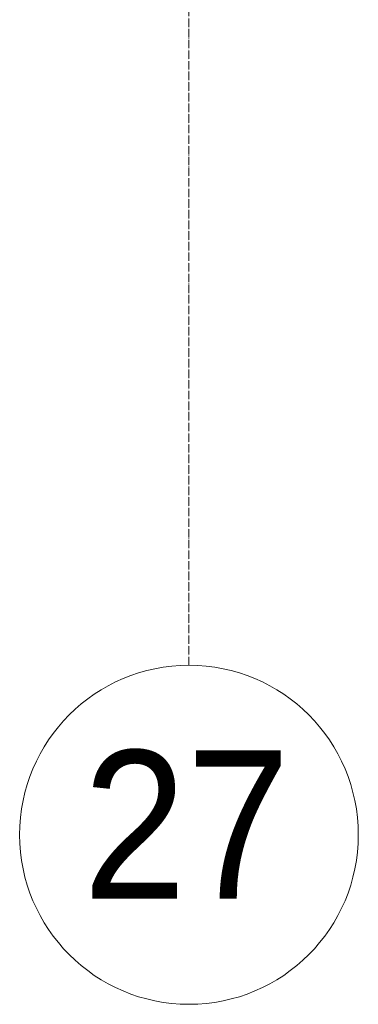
# Model space of a CAD drawing. Header units: millimetres. Extents: x 5617 to 110067, y 7718 to 195801.
# Tile 13 of 81: x 40063 to 40863, y 11226 to 13549. Entities that reach past the tile are written whole.
import ezdxf

# ---------------------------------------------------------------- set-up
doc = ezdxf.new("R2010")
doc.units = ezdxf.units.MM
doc.linetypes.add('Линия сетки', pattern=[25, 20, -2.5, 0, -2.5])
doc.layers.add('Оси', color=7, linetype='Continuous', lineweight=9)
doc.styles.add('Arial_1', font='arial.ttf', dxfattribs={"width": 0.9, "height": 350})

# ---------------------------------------------------------------- blocks, each defined once
blk = doc.blocks.new('Ось сетки - Круг_Ø8 мм-6577-МКСС_К4_L14_48_300_')
at = {"layer": 'Оси', "lineweight": 20}
for start, end in [(360, 180), (180, 360)]:
    blk.add_arc((0, 0), 4, start, end, dxfattribs=at)

msp = doc.modelspace()

# ---------------------------------------------------------------- linework, layer by layer
at = {"layer": 'Оси', "linetype": 'Линия сетки'}
msp.add_line((40462.7, 12025.7), (40462.7, 33150), dxfattribs=at)

# ---------------------------------------------------------------- block references
at = {"layer": 'Оси', "lineweight": 20, "xscale": 99.99999999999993, "yscale": 99.99999999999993, "zscale": 99.99999999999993}
msp.add_blockref('Ось сетки - Круг_Ø8 мм-6577-МКСС_К4_L14_48_300_', (40462.7, 11625.7), dxfattribs=at)

# ---------------------------------------------------------------- texts
at = {"layer": 'Оси', "insert": (40212.1, 11824.7), "char_height": 350, "width": 606.076, "attachment_point": 1, "style": 'Arial_1'}
msp.add_mtext('27', dxfattribs=at)

doc.saveas('drawing.dxf')
